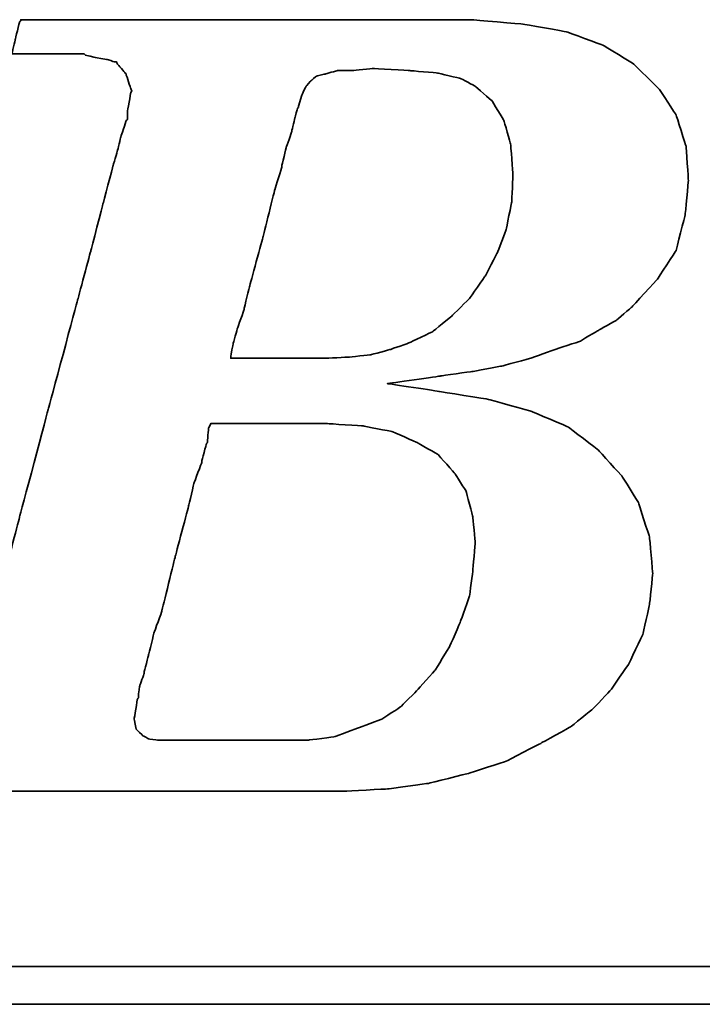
# Model space of a CAD drawing. Header units: millimetres. Extents: x 449 to 870, y -227 to -75.
# Tile 32 of 55: x 750 to 756, y -184 to -175. Entities that reach past the tile are written whole.
import ezdxf

# ---------------------------------------------------------------- set-up
doc = ezdxf.new("R2010")
doc.units = ezdxf.units.MM
doc.layers.add('DIM', color=4, linetype='CONTINUOUS')
doc.layers.add('layer 1', color=7, linetype='CONTINUOUS')

# ---------------------------------------------------------------- blocks, each defined once
blk = doc.blocks.new('TBI MOTION logo(完整正式版)')
at = {"layer": 'layer 1', "color": 22, "lineweight": 35}
for points, knots in [([(-64.65375, -6.86375), (-64.65375, -6.86375), (-64.84375, -7.29625), (-64.84375, -7.29625), (-64.84375, -7.29625), (-64.84375, -7.29625), (-64.86875, -7.34375), (-64.86875, -7.34375), (-64.86875, -7.34375), (-64.86875, -7.34375), (-64.86875, -7.36875), (-64.86875, -7.36875), (-64.86875, -7.36875), (-64.86875, -7.36875), (-65.15375, -7.65375), (-65.15375, -7.65375), (-65.15375, -7.65375), (-65.15375, -7.65375), (-65.17875, -7.65375), (-65.17875, -7.65375), (-65.17875, -7.65375), (-65.17875, -7.65375), (-65.20375, -7.67875), (-65.20375, -7.67875), (-65.20375, -7.67875), (-65.20375, -7.67875), (-65.58875, -7.87125), (-65.58875, -7.87125), (-65.58875, -7.87125), (-65.58875, -7.87125), (-65.63375, -7.87125), (-65.63375, -7.87125), (-65.63375, -7.87125), (-65.63375, -7.87125), (-65.65875, -7.89375), (-65.65875, -7.89375), (-65.65875, -7.89375), (-65.65875, -7.89375), (-66.09375, -7.94375), (-66.09375, -7.94375), (-66.09375, -7.94375), (-66.09375, -7.94375), (-66.11375, -7.94375), (-66.11375, -7.94375), (-66.11375, -7.94375), (-66.11375, -7.94375), (-66.16375, -7.94375), (-66.16375, -7.94375), (-66.16375, -7.94375), (-66.16375, -7.94375), (-66.30875, -7.94375), (-66.30875, -7.94375), (-66.30875, -7.94375), (-66.30875, -7.94375), (-66.69375, -7.94375), (-66.69375, -7.94375), (-66.69375, -7.94375), (-66.69375, -7.94375), (-67.07375, -7.94375), (-67.07375, -7.94375), (-67.07375, -7.94375), (-67.07375, -7.94375), (-67.12375, -7.94375), (-67.12375, -7.94375), (-67.12375, -7.94375), (-67.12375, -7.94375), (-67.12375, -7.96625), (-67.12375, -7.96625), (-67.12375, -7.96625), (-67.12375, -7.96625), (-67.14875, -7.99125), (-67.14875, -7.99125), (-67.14875, -7.99125), (-67.14875, -7.99125), (-67.24375, -8.34875), (-67.24375, -8.34875), (-67.24375, -8.34875), (-67.24375, -8.34875), (-67.31375, -8.68625), (-67.31375, -8.68625), (-67.31375, -8.68625), (-67.31375, -8.68625), (-67.26875, -8.68625), (-67.26875, -8.68625), (-67.26875, -8.68625), (-67.26875, -8.68625), (-67.07375, -8.68625), (-67.07375, -8.68625), (-67.07375, -8.68625), (-67.07375, -8.68625), (-66.54875, -8.68625), (-66.54875, -8.68625), (-66.54875, -8.68625), (-66.54875, -8.68625), (-65.82625, -8.68625), (-65.82625, -8.68625), (-65.82625, -8.68625), (-65.82625, -8.68625), (-65.01375, -8.68625), (-65.01375, -8.68625), (-65.01375, -8.68625), (-65.01375, -8.68625), (-64.05375, -8.68625), (-64.05375, -8.68625), (-64.05375, -8.68625), (-64.05375, -8.68625), (-62.08375, -8.68625), (-62.08375, -8.68625), (-62.08375, -8.68625), (-62.08375, -8.68625), (-60.06875, -8.68625), (-60.06875, -8.68625), (-60.06875, -8.68625), (-60.06875, -8.68625), (-59.10875, -8.68625), (-59.10875, -8.68625), (-59.10875, -8.68625), (-59.10875, -8.68625), (-58.29375, -8.68625), (-58.29375, -8.68625), (-58.29375, -8.68625), (-58.29375, -8.68625), (-57.57375, -8.68625), (-57.57375, -8.68625), (-57.57375, -8.68625), (-57.57375, -8.68625), (-57.04875, -8.68625), (-57.04875, -8.68625), (-57.04875, -8.68625), (-57.04875, -8.68625), (-56.85375, -8.68625), (-56.85375, -8.68625), (-56.85375, -8.68625), (-56.85375, -8.68625), (-56.70875, -8.68625), (-56.70875, -8.68625), (-56.70875, -8.68625), (-56.70875, -8.68625), (-56.61375, -8.68625), (-56.61375, -8.68625), (-56.61375, -8.68625), (-56.61375, -8.68625), (-56.56875, -8.68625), (-56.56875, -8.68625), (-56.56875, -8.68625), (-56.56875, -8.68625), (-55.65375, -8.63875), (-55.65375, -8.63875), (-55.65375, -8.63875), (-55.65375, -8.63875), (-54.76875, -8.51875), (-54.76875, -8.51875), (-54.76875, -8.51875), (-54.76875, -8.51875), (-53.90375, -8.30375), (-53.90375, -8.30375), (-53.90375, -8.30375), (-53.90375, -8.30375), (-53.08875, -8.03875), (-53.08875, -8.03875), (-53.08875, -8.03875), (-53.08875, -8.03875), (-52.34375, -7.65375), (-52.34375, -7.65375), (-52.34375, -7.65375), (-52.34375, -7.65375), (-51.69875, -7.29625), (-51.69875, -7.29625), (-51.69875, -7.29625), (-51.69875, -7.29625), (-51.21875, -6.91125), (-51.21875, -6.91125), (-51.21875, -6.91125), (-51.21875, -6.91125), (-50.83375, -6.50375), (-50.83375, -6.50375), (-50.83375, -6.50375), (-50.83375, -6.50375), (-50.44875, -5.94875), (-50.44875, -5.94875), (-50.44875, -5.94875), (-50.44875, -5.94875), (-50.13875, -5.30375), (-50.13875, -5.30375), (-50.13875, -5.30375), (-50.13875, -5.30375), (-49.99375, -4.65375), (-49.99375, -4.65375), (-49.99375, -4.65375), (-49.99375, -4.65375), (-49.92375, -3.98375), (-49.92375, -3.98375), (-49.92375, -3.98375), (-49.92375, -3.98375), (-49.99375, -3.19374), (-49.99375, -3.19374), (-49.99375, -3.19374), (-49.99375, -3.19374), (-50.23374, -2.44874), (-50.23374, -2.44874), (-50.23374, -2.44874), (-50.23374, -2.44874), (-50.59375, -1.87374), (-50.59375, -1.87374), (-50.59375, -1.87374), (-50.59375, -1.87374), (-51.09875, -1.31874), (-51.09875, -1.31874), (-51.09875, -1.31874), (-51.09875, -1.31874), (-51.74375, -0.81875), (-51.74375, -0.81875), (-51.74375, -0.81875), (-51.74375, -0.81875), (-52.53875, -0.48125), (-52.53875, -0.48125), (-52.53875, -0.48125), (-52.53875, -0.48125), (-53.47375, -0.21875), (-53.47375, -0.21875), (-53.47375, -0.21875), (-53.47375, -0.21875), (-54.52875, -0.04874), (-54.52875, -0.04874), (-54.52875, -0.04874), (-54.52875, -0.04874), (-55.65375, 0.12125), (-55.65375, 0.12125), (-55.65375, 0.12125), (-55.65375, 0.12125), (-54.50375, 0.28624), (-54.50375, 0.28624), (-54.50375, 0.28624), (-54.50375, 0.28624), (-53.83375, 0.38124), (-53.83375, 0.38124), (-53.83375, 0.38124), (-53.83375, 0.38124), (-53.18375, 0.50125), (-53.18375, 0.50125), (-53.18375, 0.50125), (-53.18375, 0.50125), (-52.55875, 0.66874), (-52.55875, 0.66874), (-52.55875, 0.66874), (-52.55875, 0.66874), (-52.03375, 0.86124), (-52.03375, 0.86124), (-52.03375, 0.86124), (-52.03375, 0.86124), (-51.50374, 1.03124), (-51.50374, 1.03124), (-51.50374, 1.03124), (-51.50374, 1.03124), (-51.09875, 1.27125), (-51.09875, 1.27125), (-51.09875, 1.27125), (-51.09875, 1.27125), (-50.71375, 1.48624), (-50.71375, 1.48624), (-50.71375, 1.48624), (-50.71375, 1.48624), (-50.37625, 1.77625), (-50.37625, 1.77625), (-50.37625, 1.77625), (-50.37625, 1.77625), (-49.82375, 2.37625), (-49.82375, 2.37625), (-49.82375, 2.37625), (-49.82375, 2.37625), (-49.41875, 2.99625), (-49.41875, 2.99625), (-49.41875, 2.99625), (-49.41875, 2.99625), (-49.22375, 3.76625), (-49.22375, 3.76625), (-49.22375, 3.76625), (-49.22375, 3.76625), (-49.15375, 4.50874), (-49.15375, 4.50874), (-49.15375, 4.50874), (-49.15375, 4.50874), (-49.20375, 5.25125), (-49.20375, 5.25125), (-49.20375, 5.25125), (-49.20375, 5.25125), (-49.41875, 5.92625), (-49.41875, 5.92625), (-49.41875, 5.92625), (-49.41875, 5.92625), (-49.77875, 6.47625), (-49.77875, 6.47625), (-49.77875, 6.47625), (-49.77875, 6.47625), (-50.33125, 7.02624), (-50.33125, 7.02624), (-50.33125, 7.02624), (-50.33125, 7.02624), (-51.00125, 7.43625), (-51.00125, 7.43625), (-51.00125, 7.43625), (-51.00125, 7.43625), (-51.79375, 7.72625), (-51.79375, 7.72625), (-51.79375, 7.72625), (-51.79375, 7.72625), (-52.72875, 7.89124), (-52.72875, 7.89124), (-52.72875, 7.89124), (-52.72875, 7.89124), (-53.83375, 7.98625), (-53.83375, 7.98625), (-53.83375, 7.98625), (-53.83375, 7.98625), (-53.92875, 7.98625), (-53.92875, 7.98625), (-53.92875, 7.98625), (-53.92875, 7.98625), (-54.26375, 7.98625), (-54.26375, 7.98625), (-54.26375, 7.98625), (-54.26375, 7.98625), (-54.74375, 7.98625), (-54.74375, 7.98625), (-54.74375, 7.98625), (-54.74375, 7.98625), (-55.36875, 7.98625), (-55.36875, 7.98625), (-55.36875, 7.98625), (-55.36875, 7.98625), (-56.13375, 7.98625), (-56.13375, 7.98625), (-56.13375, 7.98625), (-56.13375, 7.98625), (-56.94875, 7.98625), (-56.94875, 7.98625), (-56.94875, 7.98625), (-56.94875, 7.98625), (-58.77625, 7.98625), (-58.77625, 7.98625), (-58.77625, 7.98625), (-58.77625, 7.98625), (-60.59875, 7.98625), (-60.59875, 7.98625), (-60.59875, 7.98625), (-60.59875, 7.98625), (-61.41375, 7.98625), (-61.41375, 7.98625), (-61.41375, 7.98625), (-61.41375, 7.98625), (-62.17875, 7.98625), (-62.17875, 7.98625), (-62.17875, 7.98625), (-62.17875, 7.98625), (-62.80375, 7.98625), (-62.80375, 7.98625), (-62.80375, 7.98625), (-62.80375, 7.98625), (-63.30625, 7.98625), (-63.30625, 7.98625), (-63.30625, 7.98625), (-63.30625, 7.98625), (-63.57375, 7.98625), (-63.57375, 7.98625), (-63.57375, 7.98625), (-63.57375, 7.98625), (-63.57375, 7.96375), (-63.57375, 7.96375), (-63.57375, 7.96375), (-63.57375, 7.96375), (-63.59875, 7.94125), (-63.59875, 7.94125), (-63.59875, 7.94125), (-63.59875, 7.94125), (-63.69375, 7.55625), (-63.69375, 7.55625), (-63.69375, 7.55625), (-63.69375, 7.55625), (-63.76375, 7.24624), (-63.76375, 7.24624), (-63.76375, 7.24624), (-63.76375, 7.24624), (-63.23875, 7.24624), (-63.23875, 7.24624), (-63.23875, 7.24624), (-63.23875, 7.24624), (-62.75875, 7.24624), (-62.75875, 7.24624), (-62.75875, 7.24624), (-62.75875, 7.24624), (-62.61125, 7.24624), (-62.61125, 7.24624), (-62.61125, 7.24624), (-62.61125, 7.24624), (-62.56625, 7.24624), (-62.56625, 7.24624), (-62.56625, 7.24624), (-62.56625, 7.24624), (-62.22875, 7.24624), (-62.22875, 7.24624), (-62.22875, 7.24624), (-62.22875, 7.24624), (-62.20375, 7.24624), (-62.20375, 7.24624), (-62.20375, 7.24624), (-62.20375, 7.24624), (-62.17875, 7.21875), (-62.17875, 7.21875), (-62.17875, 7.21875), (-62.17875, 7.21875), (-61.96375, 7.17125), (-61.96375, 7.17125), (-61.96375, 7.17125), (-61.96375, 7.17125), (-61.72375, 7.12624), (-61.72375, 7.12624), (-61.72375, 7.12624), (-61.72375, 7.12624), (-61.70375, 7.12624), (-61.70375, 7.12624), (-61.70375, 7.12624), (-61.70375, 7.12624), (-61.55875, 7.07624), (-61.55875, 7.07624), (-61.55875, 7.07624), (-61.55875, 7.07624), (-61.50875, 7.07624), (-61.50875, 7.07624), (-61.50875, 7.07624), (-61.50875, 7.07624), (-61.48375, 7.02624), (-61.48375, 7.02624), (-61.48375, 7.02624), (-61.48375, 7.02624), (-61.31875, 6.83375), (-61.31875, 6.83375), (-61.31875, 6.83375), (-61.31875, 6.83375), (-61.29375, 6.81125), (-61.29375, 6.81125), (-61.29375, 6.81125), (-61.29375, 6.81125), (-61.29375, 6.78625), (-61.29375, 6.78625), (-61.29375, 6.78625), (-61.29375, 6.78625), (-61.19875, 6.50124), (-61.19875, 6.50124), (-61.19875, 6.50124), (-61.19875, 6.50124), (-61.17375, 6.45124), (-61.17375, 6.45124), (-61.17375, 6.45124), (-61.17375, 6.45124), (-61.19875, 6.40625), (-61.19875, 6.40625), (-61.19875, 6.40625), (-61.19875, 6.40625), (-61.26875, 5.99624), (-61.26875, 5.99624), (-61.26875, 5.99624), (-61.26875, 5.99624), (-61.26875, 5.85125), (-61.26875, 5.85125), (-61.26875, 5.85125), (-61.26875, 5.85125), (-61.26875, 5.82625), (-61.26875, 5.82625), (-61.26875, 5.82625), (-61.26875, 5.82625), (-61.29375, 5.80625), (-61.29375, 5.80625), (-61.29375, 5.80625), (-61.29375, 5.80625), (-61.34125, 5.66125), (-61.34125, 5.66125), (-61.34125, 5.66125), (-61.34125, 5.66125), (-61.41375, 5.44625), (-61.41375, 5.44625), (-61.41375, 5.44625), (-61.41375, 5.44625), (-61.48375, 5.15625), (-61.48375, 5.15625), (-61.48375, 5.15625), (-61.48375, 5.15625), (-61.58375, 4.82124), (-61.58375, 4.82124), (-61.58375, 4.82124), (-61.58375, 4.82124), (-61.79875, 4.00375), (-61.79875, 4.00375), (-61.79875, 4.00375), (-61.79875, 4.00375), (-62.05875, 2.99625), (-62.05875, 2.99625), (-62.05875, 2.99625), (-62.05875, 2.99625), (-62.34875, 1.91625), (-62.34875, 1.91625), (-62.34875, 1.91625), (-62.34875, 1.91625), (-62.97375, -0.41124), (-62.97375, -0.41124), (-62.97375, -0.41124), (-62.97375, -0.41124), (-63.59875, -2.75875), (-63.59875, -2.75875), (-63.59875, -2.75875), (-63.59875, -2.75875), (-63.88375, -3.86374), (-63.88375, -3.86374), (-63.88375, -3.86374), (-63.88375, -3.86374), (-64.14875, -4.82374), (-64.14875, -4.82374), (-64.14875, -4.82374), (-64.14875, -4.82374), (-64.36375, -5.64125), (-64.36375, -5.64125), (-64.36375, -5.64125), (-64.36375, -5.64125), (-64.43625, -5.97625), (-64.43625, -5.97625), (-64.43625, -5.97625), (-64.43625, -5.97625), (-64.50875, -6.28625), (-64.50875, -6.28625), (-64.50875, -6.28625), (-64.50875, -6.28625), (-64.50875, -6.30875), (-64.50875, -6.30875), (-64.50875, -6.30875), (-64.50875, -6.30875), (-64.57875, -6.50375), (-64.57875, -6.50375), (-64.57875, -6.50375), (-64.57875, -6.50375), (-64.62875, -6.69625), (-64.62875, -6.69625), (-64.62875, -6.69625), (-64.62875, -6.69625), (-64.62875, -6.76875), (-64.62875, -6.76875), (-64.62875, -6.76875), (-64.62875, -6.76875), (-64.62875, -6.81375), (-64.62875, -6.81375), (-64.62875, -6.81375), (-64.62875, -6.81375), (-64.62875, -6.83875), (-64.62875, -6.83875), (-64.62875, -6.83875), (-64.62875, -6.83875), (-64.65375, -6.86375), (-64.65375, -6.86375)], [0, 0, 0, 0, 0.00719424, 0.00719424, 0.00719424, 0.00719425, 0.01438849, 0.01438849, 0.01438849, 0.0143885, 0.02158273, 0.02158273, 0.02158273, 0.02158274, 0.02877698, 0.02877698, 0.02877698, 0.02877699, 0.03597122, 0.03597122, 0.03597122, 0.03597123, 0.04316547, 0.04316547, 0.04316547, 0.04316548, 0.05035971, 0.05035971, 0.05035971, 0.05035972, 0.05755396, 0.05755396, 0.05755396, 0.05755397, 0.0647482, 0.0647482, 0.0647482, 0.06474821, 0.07194245, 0.07194245, 0.07194245, 0.07194246, 0.07913669, 0.07913669, 0.07913669, 0.0791367, 0.08633094, 0.08633094, 0.08633094, 0.08633095, 0.09352518, 0.09352518, 0.09352518, 0.09352519, 0.10071942, 0.10071942, 0.10071942, 0.10071943, 0.10791367, 0.10791367, 0.10791367, 0.10791368, 0.11510791, 0.11510791, 0.11510791, 0.11510792, 0.12230216, 0.12230216, 0.12230216, 0.12230217, 0.1294964, 0.1294964, 0.1294964, 0.12949641, 0.13669065, 0.13669065, 0.13669065, 0.13669066, 0.14388489, 0.14388489, 0.14388489, 0.1438849, 0.15107914, 0.15107914, 0.15107914, 0.15107915, 0.15827338, 0.15827338, 0.15827338, 0.15827339, 0.16546763, 0.16546763, 0.16546763, 0.16546764, 0.17266187, 0.17266187, 0.17266187, 0.17266188, 0.17985612, 0.17985612, 0.17985612, 0.17985613, 0.18705036, 0.18705036, 0.18705036, 0.18705037, 0.1942446, 0.1942446, 0.1942446, 0.19424461, 0.20143885, 0.20143885, 0.20143885, 0.20143886, 0.20863309, 0.20863309, 0.20863309, 0.2086331, 0.21582734, 0.21582734, 0.21582734, 0.21582735, 0.22302158, 0.22302158, 0.22302158, 0.22302159, 0.23021583, 0.23021583, 0.23021583, 0.23021584, 0.23741007, 0.23741007, 0.23741007, 0.23741008, 0.24460432, 0.24460432, 0.24460432, 0.24460433, 0.25179856, 0.25179856, 0.25179856, 0.25179857, 0.25899281, 0.25899281, 0.25899281, 0.25899282, 0.26618705, 0.26618705, 0.26618705, 0.26618706, 0.27338129, 0.27338129, 0.27338129, 0.2733813, 0.28057554, 0.28057554, 0.28057554, 0.28057555, 0.28776978, 0.28776978, 0.28776978, 0.28776979, 0.29496403, 0.29496403, 0.29496403, 0.29496404, 0.30215827, 0.30215827, 0.30215827, 0.30215828, 0.30935252, 0.30935252, 0.30935252, 0.30935253, 0.31654676, 0.31654676, 0.31654676, 0.31654677, 0.32374101, 0.32374101, 0.32374101, 0.32374102, 0.33093525, 0.33093525, 0.33093525, 0.33093526, 0.3381295, 0.3381295, 0.3381295, 0.33812951, 0.34532374, 0.34532374, 0.34532374, 0.34532375, 0.35251799, 0.35251799, 0.35251799, 0.352518, 0.35971223, 0.35971223, 0.35971223, 0.35971224, 0.36690647, 0.36690647, 0.36690647, 0.36690648, 0.37410072, 0.37410072, 0.37410072, 0.37410073, 0.38129496, 0.38129496, 0.38129496, 0.38129497, 0.38848921, 0.38848921, 0.38848921, 0.38848922, 0.39568345, 0.39568345, 0.39568345, 0.39568346, 0.4028777, 0.4028777, 0.4028777, 0.40287771, 0.41007194, 0.41007194, 0.41007194, 0.41007195, 0.41726619, 0.41726619, 0.41726619, 0.4172662, 0.42446043, 0.42446043, 0.42446043, 0.42446044, 0.43165468, 0.43165468, 0.43165468, 0.43165469, 0.43884892, 0.43884892, 0.43884892, 0.43884893, 0.44604317, 0.44604317, 0.44604317, 0.44604318, 0.45323741, 0.45323741, 0.45323741, 0.45323742, 0.46043165, 0.46043165, 0.46043165, 0.46043166, 0.4676259, 0.4676259, 0.4676259, 0.46762591, 0.47482014, 0.47482014, 0.47482014, 0.47482015, 0.48201439, 0.48201439, 0.48201439, 0.4820144, 0.48920863, 0.48920863, 0.48920863, 0.48920864, 0.49640288, 0.49640288, 0.49640288, 0.49640289, 0.50359712, 0.50359712, 0.50359712, 0.50359713, 0.51079137, 0.51079137, 0.51079137, 0.51079138, 0.51798561, 0.51798561, 0.51798561, 0.51798562, 0.52517986, 0.52517986, 0.52517986, 0.52517987, 0.5323741, 0.5323741, 0.5323741, 0.53237411, 0.53956835, 0.53956835, 0.53956835, 0.53956836, 0.54676259, 0.54676259, 0.54676259, 0.5467626, 0.55395683, 0.55395683, 0.55395683, 0.55395684, 0.56115108, 0.56115108, 0.56115108, 0.56115109, 0.56834532, 0.56834532, 0.56834532, 0.56834533, 0.57553957, 0.57553957, 0.57553957, 0.57553958, 0.58273381, 0.58273381, 0.58273381, 0.58273382, 0.58992806, 0.58992806, 0.58992806, 0.58992807, 0.5971223, 0.5971223, 0.5971223, 0.59712231, 0.60431655, 0.60431655, 0.60431655, 0.60431656, 0.61151079, 0.61151079, 0.61151079, 0.6115108, 0.61870504, 0.61870504, 0.61870504, 0.61870505, 0.62589928, 0.62589928, 0.62589928, 0.62589929, 0.63309353, 0.63309353, 0.63309353, 0.63309354, 0.64028777, 0.64028777, 0.64028777, 0.64028778, 0.64748201, 0.64748201, 0.64748201, 0.64748202, 0.65467626, 0.65467626, 0.65467626, 0.65467627, 0.6618705, 0.6618705, 0.6618705, 0.66187051, 0.66906475, 0.66906475, 0.66906475, 0.66906476, 0.67625899, 0.67625899, 0.67625899, 0.676259, 0.68345324, 0.68345324, 0.68345324, 0.68345325, 0.69064748, 0.69064748, 0.69064748, 0.69064749, 0.69784173, 0.69784173, 0.69784173, 0.69784174, 0.70503597, 0.70503597, 0.70503597, 0.70503598, 0.71223022, 0.71223022, 0.71223022, 0.71223023, 0.71942446, 0.71942446, 0.71942446, 0.71942447, 0.72661871, 0.72661871, 0.72661871, 0.72661872, 0.73381295, 0.73381295, 0.73381295, 0.73381296, 0.74100719, 0.74100719, 0.74100719, 0.7410072, 0.74820144, 0.74820144, 0.74820144, 0.74820145, 0.75539568, 0.75539568, 0.75539568, 0.75539569, 0.76258993, 0.76258993, 0.76258993, 0.76258994, 0.76978417, 0.76978417, 0.76978417, 0.76978418, 0.77697842, 0.77697842, 0.77697842, 0.77697843, 0.78417266, 0.78417266, 0.78417266, 0.78417267, 0.79136691, 0.79136691, 0.79136691, 0.79136692, 0.79856115, 0.79856115, 0.79856115, 0.79856116, 0.8057554, 0.8057554, 0.8057554, 0.80575541, 0.81294964, 0.81294964, 0.81294964, 0.81294965, 0.82014388, 0.82014388, 0.82014388, 0.82014389, 0.82733813, 0.82733813, 0.82733813, 0.82733814, 0.83453237, 0.83453237, 0.83453237, 0.83453238, 0.84172662, 0.84172662, 0.84172662, 0.84172663, 0.84892086, 0.84892086, 0.84892086, 0.84892087, 0.85611511, 0.85611511, 0.85611511, 0.85611512, 0.86330935, 0.86330935, 0.86330935, 0.86330936, 0.8705036, 0.8705036, 0.8705036, 0.87050361, 0.87769784, 0.87769784, 0.87769784, 0.87769785, 0.88489209, 0.88489209, 0.88489209, 0.8848921, 0.89208633, 0.89208633, 0.89208633, 0.89208634, 0.89928058, 0.89928058, 0.89928058, 0.89928059, 0.90647482, 0.90647482, 0.90647482, 0.90647483, 0.91366906, 0.91366906, 0.91366906, 0.91366907, 0.92086331, 0.92086331, 0.92086331, 0.92086332, 0.92805755, 0.92805755, 0.92805755, 0.92805756, 0.9352518, 0.9352518, 0.9352518, 0.93525181, 0.94244604, 0.94244604, 0.94244604, 0.94244605, 0.94964029, 0.94964029, 0.94964029, 0.9496403, 0.95683453, 0.95683453, 0.95683453, 0.95683454, 0.96402878, 0.96402878, 0.96402878, 0.96402879, 0.97122302, 0.97122302, 0.97122302, 0.97122303, 0.97841727, 0.97841727, 0.97841727, 0.97841728, 0.98561151, 0.98561151, 0.98561151, 0.98561152, 0.99280576, 0.99280576, 0.99280576, 0.99280577, 1, 1, 1, 1]), ([(-57.50375, 6.35625), (-57.50375, 6.35625), (-57.57375, 6.11625), (-57.57375, 6.11625), (-57.57375, 6.11625), (-57.57375, 6.11625), (-57.57375, 6.09125), (-57.57375, 6.09125), (-57.57375, 6.09125), (-57.57375, 6.09125), (-57.59875, 6.06625), (-57.59875, 6.06625), (-57.59875, 6.06625), (-57.59875, 6.06625), (-57.64875, 5.87625), (-57.64875, 5.87625), (-57.64875, 5.87625), (-57.64875, 5.87625), (-57.71875, 5.58875), (-57.71875, 5.58875), (-57.71875, 5.58875), (-57.71875, 5.58875), (-57.71875, 5.56625), (-57.71875, 5.56625), (-57.71875, 5.56625), (-57.71875, 5.56625), (-57.83875, 5.23125), (-57.83875, 5.23125), (-57.83875, 5.23125), (-57.83875, 5.23125), (-57.93625, 4.82124), (-57.93625, 4.82124), (-57.93625, 4.82124), (-57.93625, 4.82124), (-57.93625, 4.79624), (-57.93625, 4.79624), (-57.93625, 4.79624), (-57.93625, 4.79624), (-58.07875, 4.34125), (-58.07875, 4.34125), (-58.07875, 4.34125), (-58.07875, 4.34125), (-58.34375, 3.28625), (-58.34375, 3.28625), (-58.34375, 3.28625), (-58.34375, 3.28625), (-58.62875, 2.23124), (-58.62875, 2.23124), (-58.62875, 2.23124), (-58.62875, 2.23124), (-58.74875, 1.75125), (-58.74875, 1.75125), (-58.74875, 1.75125), (-58.74875, 1.75125), (-58.74875, 1.72625), (-58.74875, 1.72625), (-58.74875, 1.72625), (-58.74875, 1.72625), (-58.89375, 1.31625), (-58.89375, 1.31625), (-58.89375, 1.31625), (-58.89375, 1.31625), (-58.98875, 0.98124), (-58.98875, 0.98124), (-58.98875, 0.98124), (-58.98875, 0.98124), (-59.03875, 0.71625), (-59.03875, 0.71625), (-59.03875, 0.71625), (-59.03875, 0.71625), (-59.03875, 0.66874), (-59.03875, 0.66874), (-59.03875, 0.66874), (-59.03875, 0.66874), (-58.91875, 0.66874), (-58.91875, 0.66874), (-58.91875, 0.66874), (-58.91875, 0.66874), (-58.53375, 0.66874), (-58.53375, 0.66874), (-58.53375, 0.66874), (-58.53375, 0.66874), (-58.10375, 0.66874), (-58.10375, 0.66874), (-58.10375, 0.66874), (-58.10375, 0.66874), (-57.66875, 0.66874), (-57.66875, 0.66874), (-57.66875, 0.66874), (-57.66875, 0.66874), (-57.33375, 0.66874), (-57.33375, 0.66874), (-57.33375, 0.66874), (-57.33375, 0.66874), (-57.09375, 0.66874), (-57.09375, 0.66874), (-57.09375, 0.66874), (-57.09375, 0.66874), (-56.99875, 0.66874), (-56.99875, 0.66874), (-56.99875, 0.66874), (-56.99875, 0.66874), (-56.49375, 0.69374), (-56.49375, 0.69374), (-56.49375, 0.69374), (-56.49375, 0.69374), (-56.01375, 0.74374), (-56.01375, 0.74374), (-56.01375, 0.74374), (-56.01375, 0.74374), (-55.58375, 0.86124), (-55.58375, 0.86124), (-55.58375, 0.86124), (-55.58375, 0.86124), (-55.17375, 1.00624), (-55.17375, 1.00624), (-55.17375, 1.00624), (-55.17375, 1.00624), (-54.67375, 1.24625), (-54.67375, 1.24625), (-54.67375, 1.24625), (-54.67375, 1.24625), (-54.26375, 1.58124), (-54.26375, 1.58124), (-54.26375, 1.58124), (-54.26375, 1.58124), (-53.87875, 1.96374), (-53.87875, 1.96374), (-53.87875, 1.96374), (-53.87875, 1.96374), (-53.54375, 2.44625), (-53.54375, 2.44625), (-53.54375, 2.44625), (-53.54375, 2.44625), (-53.27875, 2.95125), (-53.27875, 2.95125), (-53.27875, 2.95125), (-53.27875, 2.95125), (-53.08875, 3.45124), (-53.08875, 3.45124), (-53.08875, 3.45124), (-53.08875, 3.45124), (-52.96875, 4.05124), (-52.96875, 4.05124), (-52.96875, 4.05124), (-52.96875, 4.05124), (-52.94375, 4.65125), (-52.94375, 4.65125), (-52.94375, 4.65125), (-52.94375, 4.65125), (-52.99375, 5.30125), (-52.99375, 5.30125), (-52.99375, 5.30125), (-52.99375, 5.30125), (-53.13875, 5.80625), (-53.13875, 5.80625), (-53.13875, 5.80625), (-53.13875, 5.80625), (-53.39875, 6.23625), (-53.39875, 6.23625), (-53.39875, 6.23625), (-53.39875, 6.23625), (-53.75875, 6.54875), (-53.75875, 6.54875), (-53.75875, 6.54875), (-53.75875, 6.54875), (-54.07375, 6.71625), (-54.07375, 6.71625), (-54.07375, 6.71625), (-54.07375, 6.71625), (-54.57375, 6.83375), (-54.57375, 6.83375), (-54.57375, 6.83375), (-54.57375, 6.83375), (-55.17375, 6.88625), (-55.17375, 6.88625), (-55.17375, 6.88625), (-55.17375, 6.88625), (-55.96875, 6.93125), (-55.96875, 6.93125), (-55.96875, 6.93125), (-55.96875, 6.93125), (-56.39875, 6.88625), (-56.39875, 6.88625), (-56.39875, 6.88625), (-56.39875, 6.88625), (-56.42125, 6.88625), (-56.42125, 6.88625), (-56.42125, 6.88625), (-56.42125, 6.88625), (-56.73375, 6.88625), (-56.73375, 6.88625), (-56.73375, 6.88625), (-56.73375, 6.88625), (-56.99875, 6.81125), (-56.99875, 6.81125), (-56.99875, 6.81125), (-56.99875, 6.81125), (-57.02375, 6.81125), (-57.02375, 6.81125), (-57.02375, 6.81125), (-57.02375, 6.81125), (-57.18875, 6.76625), (-57.18875, 6.76625), (-57.18875, 6.76625), (-57.18875, 6.76625), (-57.30875, 6.66625), (-57.30875, 6.66625), (-57.30875, 6.66625), (-57.30875, 6.66625), (-57.40875, 6.54875), (-57.40875, 6.54875), (-57.40875, 6.54875), (-57.40875, 6.54875), (-57.50375, 6.35625), (-57.50375, 6.35625)], [0, 0, 0, 0, 0.01851852, 0.01851852, 0.01851852, 0.01851853, 0.03703704, 0.03703704, 0.03703704, 0.03703705, 0.05555556, 0.05555556, 0.05555556, 0.05555557, 0.07407407, 0.07407407, 0.07407407, 0.07407408, 0.09259259, 0.09259259, 0.09259259, 0.0925926, 0.11111111, 0.11111111, 0.11111111, 0.11111112, 0.12962963, 0.12962963, 0.12962963, 0.12962964, 0.14814815, 0.14814815, 0.14814815, 0.14814816, 0.16666667, 0.16666667, 0.16666667, 0.16666668, 0.18518519, 0.18518519, 0.18518519, 0.1851852, 0.2037037, 0.2037037, 0.2037037, 0.20370371, 0.22222222, 0.22222222, 0.22222222, 0.22222223, 0.24074074, 0.24074074, 0.24074074, 0.24074075, 0.25925926, 0.25925926, 0.25925926, 0.25925927, 0.27777778, 0.27777778, 0.27777778, 0.27777779, 0.2962963, 0.2962963, 0.2962963, 0.29629631, 0.31481481, 0.31481481, 0.31481481, 0.31481482, 0.33333333, 0.33333333, 0.33333333, 0.33333334, 0.35185185, 0.35185185, 0.35185185, 0.35185186, 0.37037037, 0.37037037, 0.37037037, 0.37037038, 0.38888889, 0.38888889, 0.38888889, 0.3888889, 0.40740741, 0.40740741, 0.40740741, 0.40740742, 0.42592593, 0.42592593, 0.42592593, 0.42592594, 0.44444444, 0.44444444, 0.44444444, 0.44444445, 0.46296296, 0.46296296, 0.46296296, 0.46296297, 0.48148148, 0.48148148, 0.48148148, 0.48148149, 0.5, 0.5, 0.5, 0.50000001, 0.51851852, 0.51851852, 0.51851852, 0.51851853, 0.53703704, 0.53703704, 0.53703704, 0.53703705, 0.55555556, 0.55555556, 0.55555556, 0.55555557, 0.57407407, 0.57407407, 0.57407407, 0.57407408, 0.59259259, 0.59259259, 0.59259259, 0.5925926, 0.61111111, 0.61111111, 0.61111111, 0.61111112, 0.62962963, 0.62962963, 0.62962963, 0.62962964, 0.64814815, 0.64814815, 0.64814815, 0.64814816, 0.66666667, 0.66666667, 0.66666667, 0.66666668, 0.68518519, 0.68518519, 0.68518519, 0.6851852, 0.7037037, 0.7037037, 0.7037037, 0.70370371, 0.72222222, 0.72222222, 0.72222222, 0.72222223, 0.74074074, 0.74074074, 0.74074074, 0.74074075, 0.75925926, 0.75925926, 0.75925926, 0.75925927, 0.77777778, 0.77777778, 0.77777778, 0.77777779, 0.7962963, 0.7962963, 0.7962963, 0.79629631, 0.81481481, 0.81481481, 0.81481481, 0.81481482, 0.83333333, 0.83333333, 0.83333333, 0.83333334, 0.85185185, 0.85185185, 0.85185185, 0.85185186, 0.87037037, 0.87037037, 0.87037037, 0.87037038, 0.88888889, 0.88888889, 0.88888889, 0.8888889, 0.90740741, 0.90740741, 0.90740741, 0.90740742, 0.92592593, 0.92592593, 0.92592593, 0.92592594, 0.94444444, 0.94444444, 0.94444444, 0.94444445, 0.96296296, 0.96296296, 0.96296296, 0.96296297, 0.98148148, 0.98148148, 0.98148148, 0.98148149, 1, 1, 1, 1]), ([(-61.03125, -6.57375), (-61.03125, -6.57375), (-61.03125, -6.67125), (-61.03125, -6.67125), (-61.03125, -6.67125), (-61.03125, -6.67125), (-61.05375, -6.69625), (-61.05375, -6.69625), (-61.05375, -6.69625), (-61.05375, -6.69625), (-61.12375, -7.12875), (-61.12375, -7.12875), (-61.12375, -7.12875), (-61.12375, -7.12875), (-61.07875, -7.34375), (-61.07875, -7.34375), (-61.07875, -7.34375), (-61.07875, -7.34375), (-60.93375, -7.48875), (-60.93375, -7.48875), (-60.93375, -7.48875), (-60.93375, -7.48875), (-60.81375, -7.55625), (-60.81375, -7.55625), (-60.81375, -7.55625), (-60.81375, -7.55625), (-60.62375, -7.58375), (-60.62375, -7.58375), (-60.62375, -7.58375), (-60.62375, -7.58375), (-60.30875, -7.58375), (-60.30875, -7.58375), (-60.30875, -7.58375), (-60.30875, -7.58375), (-59.97375, -7.58375), (-59.97375, -7.58375), (-59.97375, -7.58375), (-59.97375, -7.58375), (-59.87875, -7.58375), (-59.87875, -7.58375), (-59.87875, -7.58375), (-59.87875, -7.58375), (-59.63625, -7.58375), (-59.63625, -7.58375), (-59.63625, -7.58375), (-59.63625, -7.58375), (-58.96875, -7.58375), (-58.96875, -7.58375), (-58.96875, -7.58375), (-58.96875, -7.58375), (-58.29375, -7.58375), (-58.29375, -7.58375), (-58.29375, -7.58375), (-58.29375, -7.58375), (-58.05375, -7.58375), (-58.05375, -7.58375), (-58.05375, -7.58375), (-58.05375, -7.58375), (-57.98375, -7.58375), (-57.98375, -7.58375), (-57.98375, -7.58375), (-57.98375, -7.58375), (-57.35875, -7.58375), (-57.35875, -7.58375), (-57.35875, -7.58375), (-57.35875, -7.58375), (-56.78375, -7.50875), (-56.78375, -7.50875), (-56.78375, -7.50875), (-56.78375, -7.50875), (-56.27875, -7.31875), (-56.27875, -7.31875), (-56.27875, -7.31875), (-56.27875, -7.31875), (-55.77375, -7.12875), (-55.77375, -7.12875), (-55.77375, -7.12875), (-55.77375, -7.12875), (-55.36875, -6.86375), (-55.36875, -6.86375), (-55.36875, -6.86375), (-55.36875, -6.86375), (-55.00875, -6.50375), (-55.00875, -6.50375), (-55.00875, -6.50375), (-55.00875, -6.50375), (-54.62375, -6.06875), (-54.62375, -6.06875), (-54.62375, -6.06875), (-54.62375, -6.06875), (-54.31375, -5.56875), (-54.31375, -5.56875), (-54.31375, -5.56875), (-54.31375, -5.56875), (-54.07375, -5.01625), (-54.07375, -5.01625), (-54.07375, -5.01625), (-54.07375, -5.01625), (-53.87875, -4.46374), (-53.87875, -4.46374), (-53.87875, -4.46374), (-53.87875, -4.46374), (-53.80875, -3.91375), (-53.80875, -3.91375), (-53.80875, -3.91375), (-53.80875, -3.91375), (-53.75875, -3.31375), (-53.75875, -3.31375), (-53.75875, -3.31375), (-53.75875, -3.31375), (-53.80875, -2.75875), (-53.80875, -2.75875), (-53.80875, -2.75875), (-53.80875, -2.75875), (-53.95375, -2.20875), (-53.95375, -2.20875), (-53.95375, -2.20875), (-53.95375, -2.20875), (-54.19375, -1.82625), (-54.19375, -1.82625), (-54.19375, -1.82625), (-54.19375, -1.82625), (-54.55375, -1.41875), (-54.55375, -1.41875), (-54.55375, -1.41875), (-54.55375, -1.41875), (-55.00875, -1.15125), (-55.00875, -1.15125), (-55.00875, -1.15125), (-55.00875, -1.15125), (-55.56125, -0.91375), (-55.56125, -0.91375), (-55.56125, -0.91375), (-55.56125, -0.91375), (-56.18125, -0.79375), (-56.18125, -0.79375), (-56.18125, -0.79375), (-56.18125, -0.79375), (-56.94875, -0.74374), (-56.94875, -0.74374), (-56.94875, -0.74374), (-56.94875, -0.74374), (-56.99875, -0.74374), (-56.99875, -0.74374), (-56.99875, -0.74374), (-56.99875, -0.74374), (-57.09375, -0.74374), (-57.09375, -0.74374), (-57.09375, -0.74374), (-57.09375, -0.74374), (-57.38375, -0.74374), (-57.38375, -0.74374), (-57.38375, -0.74374), (-57.38375, -0.74374), (-57.76875, -0.74374), (-57.76875, -0.74374), (-57.76875, -0.74374), (-57.76875, -0.74374), (-58.24625, -0.74374), (-58.24625, -0.74374), (-58.24625, -0.74374), (-58.24625, -0.74374), (-58.72875, -0.74374), (-58.72875, -0.74374), (-58.72875, -0.74374), (-58.72875, -0.74374), (-59.20875, -0.74374), (-59.20875, -0.74374), (-59.20875, -0.74374), (-59.20875, -0.74374), (-59.46875, -0.74374), (-59.46875, -0.74374), (-59.46875, -0.74374), (-59.46875, -0.74374), (-59.51625, -0.83875), (-59.51625, -0.83875), (-59.51625, -0.83875), (-59.51625, -0.83875), (-59.54375, -1.15125), (-59.54375, -1.15125), (-59.54375, -1.15125), (-59.54375, -1.15125), (-59.56375, -1.17874), (-59.56375, -1.17874), (-59.56375, -1.17874), (-59.56375, -1.17874), (-59.66375, -1.55875), (-59.66375, -1.55875), (-59.66375, -1.55875), (-59.66375, -1.55875), (-59.66375, -1.58375), (-59.66375, -1.58375), (-59.66375, -1.58375), (-59.66375, -1.58375), (-59.82875, -2.01874), (-59.82875, -2.01874), (-59.82875, -2.01874), (-59.82875, -2.01874), (-59.94875, -2.52125), (-59.94875, -2.52125), (-59.94875, -2.52125), (-59.94875, -2.52125), (-60.23875, -3.62375), (-60.23875, -3.62375), (-60.23875, -3.62375), (-60.23875, -3.62375), (-60.52375, -4.77624), (-60.52375, -4.77624), (-60.52375, -4.77624), (-60.52375, -4.77624), (-60.52375, -4.79874), (-60.52375, -4.79874), (-60.52375, -4.79874), (-60.52375, -4.79874), (-60.69125, -5.25375), (-60.69125, -5.25375), (-60.69125, -5.25375), (-60.69125, -5.25375), (-60.81375, -5.73625), (-60.81375, -5.73625), (-60.81375, -5.73625), (-60.81375, -5.73625), (-60.90875, -6.11875), (-60.90875, -6.11875), (-60.90875, -6.11875), (-60.90875, -6.11875), (-60.90875, -6.14375), (-60.90875, -6.14375), (-60.90875, -6.14375), (-60.90875, -6.14375), (-61.00375, -6.40875), (-61.00375, -6.40875), (-61.00375, -6.40875), (-61.00375, -6.40875), (-61.03125, -6.57375), (-61.03125, -6.57375)], [0, 0, 0, 0, 0.01694915, 0.01694915, 0.01694915, 0.01694916, 0.03389831, 0.03389831, 0.03389831, 0.03389832, 0.05084746, 0.05084746, 0.05084746, 0.05084747, 0.06779661, 0.06779661, 0.06779661, 0.06779662, 0.08474576, 0.08474576, 0.08474576, 0.08474577, 0.10169492, 0.10169492, 0.10169492, 0.10169493, 0.11864407, 0.11864407, 0.11864407, 0.11864408, 0.13559322, 0.13559322, 0.13559322, 0.13559323, 0.15254237, 0.15254237, 0.15254237, 0.15254238, 0.16949153, 0.16949153, 0.16949153, 0.16949154, 0.18644068, 0.18644068, 0.18644068, 0.18644069, 0.20338983, 0.20338983, 0.20338983, 0.20338984, 0.22033898, 0.22033898, 0.22033898, 0.22033899, 0.23728814, 0.23728814, 0.23728814, 0.23728815, 0.25423729, 0.25423729, 0.25423729, 0.2542373, 0.27118644, 0.27118644, 0.27118644, 0.27118645, 0.28813559, 0.28813559, 0.28813559, 0.2881356, 0.30508475, 0.30508475, 0.30508475, 0.30508476, 0.3220339, 0.3220339, 0.3220339, 0.32203391, 0.33898305, 0.33898305, 0.33898305, 0.33898306, 0.3559322, 0.3559322, 0.3559322, 0.35593221, 0.37288136, 0.37288136, 0.37288136, 0.37288137, 0.38983051, 0.38983051, 0.38983051, 0.38983052, 0.40677966, 0.40677966, 0.40677966, 0.40677967, 0.42372881, 0.42372881, 0.42372881, 0.42372882, 0.44067797, 0.44067797, 0.44067797, 0.44067798, 0.45762712, 0.45762712, 0.45762712, 0.45762713, 0.47457627, 0.47457627, 0.47457627, 0.47457628, 0.49152542, 0.49152542, 0.49152542, 0.49152543, 0.50847458, 0.50847458, 0.50847458, 0.50847459, 0.52542373, 0.52542373, 0.52542373, 0.52542374, 0.54237288, 0.54237288, 0.54237288, 0.54237289, 0.55932203, 0.55932203, 0.55932203, 0.55932204, 0.57627119, 0.57627119, 0.57627119, 0.5762712, 0.59322034, 0.59322034, 0.59322034, 0.59322035, 0.61016949, 0.61016949, 0.61016949, 0.6101695, 0.62711864, 0.62711864, 0.62711864, 0.62711865, 0.6440678, 0.6440678, 0.6440678, 0.64406781, 0.66101695, 0.66101695, 0.66101695, 0.66101696, 0.6779661, 0.6779661, 0.6779661, 0.67796611, 0.69491525, 0.69491525, 0.69491525, 0.69491526, 0.71186441, 0.71186441, 0.71186441, 0.71186442, 0.72881356, 0.72881356, 0.72881356, 0.72881357, 0.74576271, 0.74576271, 0.74576271, 0.74576272, 0.76271186, 0.76271186, 0.76271186, 0.76271187, 0.77966102, 0.77966102, 0.77966102, 0.77966103, 0.79661017, 0.79661017, 0.79661017, 0.79661018, 0.81355932, 0.81355932, 0.81355932, 0.81355933, 0.83050847, 0.83050847, 0.83050847, 0.83050848, 0.84745763, 0.84745763, 0.84745763, 0.84745764, 0.86440678, 0.86440678, 0.86440678, 0.86440679, 0.88135593, 0.88135593, 0.88135593, 0.88135594, 0.89830508, 0.89830508, 0.89830508, 0.89830509, 0.91525424, 0.91525424, 0.91525424, 0.91525425, 0.93220339, 0.93220339, 0.93220339, 0.9322034, 0.94915254, 0.94915254, 0.94915254, 0.94915255, 0.96610169, 0.96610169, 0.96610169, 0.9661017, 0.98305085, 0.98305085, 0.98305085, 0.98305086, 1, 1, 1, 1]), ([(75.90875, -9.47875), (75.90875, -9.47875), (75.90875, -12.28625), (75.90875, -12.28625), (75.90875, -12.28625), (75.90875, -12.28625), (75.90875, -12.47875), (75.90875, -12.47875), (75.90875, -12.47875), (75.90875, -12.47875), (75.71625, -12.47875), (75.71625, -12.47875), (75.71625, -12.47875), (75.71625, -12.47875), (-88.32875, -12.47875), (-88.32875, -12.47875), (-88.32875, -12.47875), (-88.32875, -12.47875), (-88.32875, -13.29375), (-88.32875, -13.29375), (-88.32875, -13.29375), (-88.32875, -13.29375), (82.89125, -13.29375), (82.89125, -13.29375), (82.89125, -13.29375), (82.89125, -13.29375), (75.90875, -9.47875), (75.90875, -9.47875)], [0, 0, 0, 0, 0.14285714, 0.14285714, 0.14285714, 0.14285715, 0.28571429, 0.28571429, 0.28571429, 0.2857143, 0.42857143, 0.42857143, 0.42857143, 0.42857144, 0.57142857, 0.57142857, 0.57142857, 0.57142858, 0.71428571, 0.71428571, 0.71428571, 0.71428572, 0.85714286, 0.85714286, 0.85714286, 0.85714287, 1, 1, 1, 1])]:
    blk.add_open_spline(points, degree=3, knots=knots, dxfattribs=at)

msp = doc.modelspace()

# ---------------------------------------------------------------- block references
at = {"layer": 'DIM', "color": 0, "xscale": 0.4013856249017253, "yscale": 0.4013856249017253, "zscale": 0.4013856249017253}
msp.add_blockref('TBI MOTION logo(完整正式版)', (775.5621, -178.568), dxfattribs=at)

doc.saveas('drawing.dxf')
